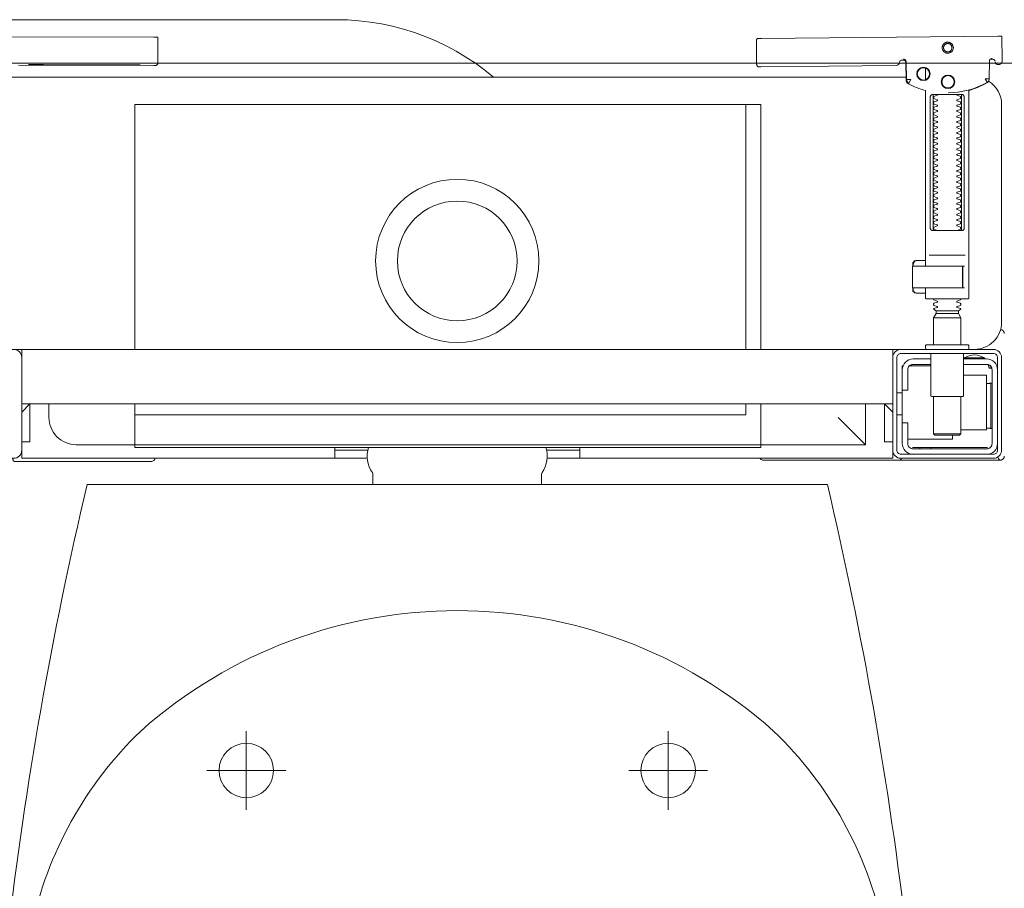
# Model space of a CAD drawing. Header units: millimetres. Extents: x -2274 to 12297, y -16157 to 26321.
# Tile 103 of 256: x -1079 to -1043, y -3605 to -3573. Entities that reach past the tile are written whole.
import ezdxf

# ---------------------------------------------------------------- set-up
doc = ezdxf.new("R2010")
doc.units = ezdxf.units.MM
doc.layers.add('-ŚCIANY NOŚNE', color=4, linetype='Continuous', lineweight=53)
doc.layers.add('Niedrukowalna', color=140, linetype='Continuous', lineweight=15)

msp = doc.modelspace()

# ---------------------------------------------------------------- linework, layer by layer
at = {"layer": '-ŚCIANY NOŚNE', "color": 253, "lineweight": 13}
msp.add_line((-1137, -3575), (-987, -3575), dxfattribs=at)
at = {"color": 253, "lineweight": 13}
for points in [[(-1081.612, -3573.397), (-1067.125, -3573.397), (-1066.705, -3573.407), (-1066.287, -3573.436), (-1065.87, -3573.485), (-1065.457, -3573.553), (-1065.046, -3573.64), (-1064.641, -3573.747), (-1064.241, -3573.872), (-1063.847, -3574.016), (-1063.46, -3574.178), (-1063.081, -3574.357), (-1062.711, -3574.555), (-1062.35, -3574.769), (-1062, -3575), (-1061.661, -3575.247), (-1061.334, -3575.509)], [(-1082.51, -3574.023), (-1073.819, -3574.04)], [(-1078.795, -3575.071), (-1073.815, -3575.081), (-1073.798, -3575.081), (-1073.782, -3575.081), (-1073.77, -3575.081), (-1073.753, -3575.08), (-1073.736, -3575.077), (-1073.719, -3575.07), (-1073.704, -3575.06), (-1073.69, -3575.047), (-1073.68, -3575.033), (-1073.672, -3575.016), (-1073.667, -3574.999), (-1073.665, -3574.981), (-1073.667, -3574.081), (-1073.668, -3574.042)], [(-1042.807, -3574.008), (-1051.497, -3574.091)], [(-1042.658, -3574.007), (-1042.645, -3574.907)], [(-1074.866, -3575.051), (-1077.866, -3575.045)], [(-1077.865, -3575.054), (-1074.865, -3575.06)], [(-1046.285, -3574.871), (-1046.261, -3574.875), (-1046.245, -3574.882), (-1046.231, -3574.892), (-1046.218, -3574.904), (-1046.207, -3574.918), (-1046.199, -3574.933), (-1046.194, -3574.95), (-1046.192, -3574.968), (-1046.175, -3575.624), (-1046.174, -3575.635), (-1046.172, -3575.645), (-1046.17, -3575.656), (-1046.167, -3575.665), (-1046.164, -3575.675), (-1046.159, -3575.685), (-1046.155, -3575.694), (-1046.149, -3575.702), (-1046.143, -3575.711), (-1046.136, -3575.719), (-1046.128, -3575.727), (-1046.121, -3575.734), (-1046.112, -3575.74), (-1046.104, -3575.746), (-1046.095, -3575.751), (-1046.02, -3575.79), (-1045.944, -3575.826), (-1045.867, -3575.861), (-1045.789, -3575.893), (-1045.711, -3575.923), (-1045.631, -3575.95), (-1045.551, -3575.976), (-1045.47, -3575.999), (-1045.47, -3582.446)], [(-1046.161, -3575.607), (-1046.178, -3574.948), (-1046.18, -3574.931), (-1046.185, -3574.914), (-1046.193, -3574.899), (-1046.203, -3574.885), (-1046.215, -3574.873), (-1046.229, -3574.863), (-1046.245, -3574.856), (-1046.262, -3574.852), (-1046.279, -3574.851)], [(-1042.913, -3574.905), (-1042.922, -3574.891), (-1042.932, -3574.879), (-1042.944, -3574.869), (-1042.958, -3574.861), (-1042.972, -3574.855), (-1042.988, -3574.851), (-1043.003, -3574.85), (-1043.093, -3574.851)], [(-1045.47, -3575.172), (-1045.47, -3575.604)], [(-1046.178, -3575.509), (-1079.147, -3575.509)], [(-1074.518, -3585.51), (-1074.518, -3576.509), (-1051.518, -3576.509), (-1051.518, -3585.51)], [(-1052.068, -3576.509), (-1052.068, -3585.51)], [(-1045.187, -3576.246), (-1045.187, -3581.046)], [(-1044.147, -3581.046), (-1044.147, -3576.246)], [(-1045.938, -3582.449), (-1045.938, -3582.334), (-1045.934, -3582.321), (-1045.925, -3582.313), (-1045.904, -3582.308)], [(-1045.86, -3582.275), (-1045.895, -3582.316), (-1045.895, -3582.281), (-1045.892, -3582.271), (-1045.884, -3582.264), (-1045.873, -3582.26), (-1045.861, -3582.259), (-1045.848, -3582.258), (-1045.829, -3582.256), (-1045.784, -3582.246), (-1045.47, -3582.246)], [(-1045.823, -3582.254), (-1045.814, -3582.247), (-1045.794, -3582.246)], [(-1044.009, -3582.046), (-1045.326, -3582.046)], [(-1045.919, -3582.424), (-1045.916, -3582.399), (-1045.904, -3582.345)], [(-1045.3, -3582.446), (-1044.19, -3582.446), (-1044.033, -3582.446)], [(-1045.904, -3583.383), (-1045.915, -3583.382), (-1045.925, -3583.378), (-1045.933, -3583.372), (-1045.938, -3583.358), (-1045.938, -3583.242)], [(-1045.904, -3583.346), (-1045.916, -3583.293), (-1045.919, -3583.267)], [(-1045.47, -3583.446), (-1045.784, -3583.446), (-1045.829, -3583.435), (-1045.84, -3583.434), (-1045.851, -3583.433), (-1045.864, -3583.433), (-1045.876, -3583.431), (-1045.887, -3583.426), (-1045.895, -3583.41), (-1045.895, -3583.376), (-1045.86, -3583.417)], [(-1044.112, -3583.246), (-1044.033, -3583.246)], [(-1045.794, -3583.446), (-1045.805, -3583.446), (-1045.823, -3583.438)], [(-1045.08, -3584.089), (-1044.26, -3584.089)], [(-1044.17, -3584.352), (-1045.17, -3584.352)], [(-1044.26, -3584.196), (-1045.08, -3584.196)], [(-1042.708, -3584.781), (-1042.695, -3584.783), (-1042.683, -3584.785), (-1042.67, -3584.789)], [(-1078.67, -3585.81), (-1078.67, -3585.51), (-1046.67, -3585.51), (-1046.67, -3585.81)], [(-1078.67, -3587.11), (-1078.67, -3585.91)], [(-1046.67, -3587.11), (-1046.67, -3585.91)], [(-1046.32, -3587.01), (-1046.32, -3586.26)], [(-1045.27, -3586.11), (-1046.053, -3586.11)], [(-1045.97, -3586.066), (-1045.977, -3586.074), (-1045.984, -3586.085), (-1045.99, -3586.096), (-1045.995, -3586.11)], [(-1043.172, -3586.066), (-1043.165, -3586.074), (-1043.159, -3586.083), (-1043.154, -3586.092), (-1043.149, -3586.102), (-1043.145, -3586.113), (-1043.142, -3586.123), (-1043.139, -3586.133), (-1043.137, -3586.144), (-1043.135, -3586.155), (-1043.134, -3586.167), (-1043.133, -3586.176), (-1043.131, -3586.187), (-1043.133, -3586.197), (-1043.123, -3586.199), (-1043.113, -3586.2), (-1043.103, -3586.2), (-1043.092, -3586.2), (-1043.081, -3586.2), (-1043.058, -3586.2), (-1043.054, -3586.189), (-1043.055, -3586.179), (-1043.058, -3586.166), (-1043.061, -3586.154), (-1043.066, -3586.141), (-1043.076, -3586.121)], [(-1044.07, -3586.46), (-1043.22, -3586.46), (-1043.22, -3588.46), (-1044.17, -3588.46)], [(-1043.08, -3586.749), (-1043.069, -3586.749), (-1043.055, -3586.749), (-1043.039, -3586.749), (-1043.02, -3586.748)], [(-1046.52, -3587.11), (-1046.32, -3587.11)], [(-1045.17, -3587.24), (-1045.17, -3588.606), (-1045.12, -3588.656), (-1044.22, -3588.656), (-1044.17, -3588.606), (-1044.17, -3587.24)], [(-1046.67, -3587.81), (-1046.97, -3587.51), (-1046.67, -3587.51), (-1078.67, -3587.51), (-1078.37, -3587.51), (-1078.67, -3587.81)], [(-1078.37, -3587.51), (-1078.37, -3588.91), (-1078.67, -3588.91)], [(-1052.068, -3587.51), (-1052.068, -3587.918), (-1074.518, -3587.918)], [(-1051.518, -3587.51), (-1051.518, -3589.009), (-1047.67, -3589.009)], [(-1048.67, -3588.009), (-1047.67, -3589.009), (-1047.67, -3587.51)], [(-1046.67, -3588.91), (-1046.97, -3588.91), (-1046.97, -3587.51)], [(-1046.52, -3587.91), (-1046.32, -3587.91)], [(-1043.02, -3588.411), (-1043.039, -3588.411), (-1043.055, -3588.41), (-1043.069, -3588.41), (-1043.08, -3588.41)], [(-1046.12, -3588.81), (-1044.47, -3588.81), (-1044.47, -3588.656)], [(-1044.17, -3588.606), (-1045.17, -3588.606)], [(-1067.17, -3589.51), (-1067.17, -3589.109)], [(-1058.17, -3589.109), (-1058.17, -3589.51)], [(-1045.949, -3589.11), (-1043.204, -3589.11), (-1043.193, -3589.11)], [(-1045.671, -3589.16), (-1045.671, -3589.11)], [(-1045.271, -3589.16), (-1045.271, -3589.11)], [(-1065.975, -3589.51), (-1078.67, -3589.51), (-1078.67, -3589.21)], [(-1067.17, -3589.21), (-1065.953, -3589.21)], [(-1059.388, -3589.21), (-1058.17, -3589.21)], [(-1046.67, -3589.21), (-1046.67, -3589.51), (-1059.365, -3589.51)]]:
    msp.add_lwpolyline(points, dxfattribs=at)
for points in [[(-1046.247, -3574.881), (-1046.343, -3574.882), (-1046.366, -3574.885), (-1046.388, -3574.893), (-1046.408, -3574.907), (-1046.406, -3574.903), (-1046.412, -3574.922), (-1046.414, -3574.943, -0.157432), (-1046.432, -3575.002), (-1046.461, -3575.042, -0.241147), (-1046.541, -3575.084), (-1051.52, -3575.132), (-1051.537, -3575.132), (-1051.552, -3575.132), (-1051.563, -3575.132), (-1051.577, -3575.132), (-1051.593, -3575.13), (-1051.609, -3575.125), (-1051.624, -3575.117), (-1051.637, -3575.107), (-1051.649, -3575.095), (-1051.658, -3575.081), (-1051.665, -3575.065), (-1051.669, -3575.049), (-1051.671, -3575.032), (-1051.676, -3574.133), (-1051.648, -3574.094)], [(-1043.023, -3574.819), (-1043.044, -3574.822), (-1043.066, -3574.829), (-1043.086, -3574.842), (-1043.105, -3574.863, 0.132231), (-1043.119, -3574.913), (-1043.124, -3575.569)], [(-1042.903, -3574.949, 0.415336), (-1042.801, -3575.048)], [(-1042.786, -3575.048), (-1042.773, -3575.048), (-1042.758, -3575.046), (-1042.744, -3575.043), (-1042.73, -3575.038), (-1042.717, -3575.031), (-1042.706, -3575.022), (-1042.695, -3575.011), (-1042.663, -3574.966, 0.158481), (-1042.645, -3574.907)], [(-1078.664, -3585.51), (-1079.919, -3585.509, 0.405519), (-1079.87, -3585.46), (-1079.87, -3585.39, 0.414214), (-1079.92, -3585.34), (-1081.42, -3585.34, 0.414214), (-1081.47, -3585.39), (-1081.47, -3585.46, 0.405519), (-1081.422, -3585.509), (-1081.67, -3585.509, -0.414214), (-1082.67, -3584.509), (-1082.67, -3576.509, -0.266001), (-1082.177, -3575.647)], [(-1044.639, -3576.085, 0.125713), (-1043.204, -3575.704, 0.121439), (-1043.152, -3575.655, -0.262119), (-1042.67, -3576.509), (-1042.67, -3584.509, -0.414214), (-1043.67, -3585.509), (-1043.919, -3585.509, 0.405519), (-1043.87, -3585.46), (-1043.87, -3585.39, 0.414214), (-1043.92, -3585.34), (-1045.42, -3585.34, 0.414214), (-1045.47, -3585.39), (-1045.47, -3585.46, 0.405519), (-1045.422, -3585.509, 0.001664), (-1046.677, -3585.51)], [(-1045.47, -3583.246), (-1045.47, -3583.626, 0.414214), (-1045.45, -3583.646), (-1044.209, -3583.646), (-1043.89, -3583.646, 0.414214), (-1043.87, -3583.626), (-1043.87, -3575.993), (-1043.786, -3575.968), (-1043.702, -3575.94), (-1043.619, -3575.91), (-1043.537, -3575.877), (-1043.455, -3575.842), (-1043.375, -3575.805), (-1043.296, -3575.765), (-1043.215, -3575.721), (-1043.206, -3575.716), (-1043.198, -3575.71), (-1043.19, -3575.703), (-1043.182, -3575.695), (-1043.175, -3575.687), (-1043.169, -3575.679)], [(-1045.023, -3581.146, 0.182836), (-1045.034, -3581.137), (-1045.156, -3581.096, 0.050055), (-1045.17, -3581.07), (-1045.17, -3581.042, 0.050055), (-1045.156, -3581.015), (-1045.034, -3580.975, 0.719897), (-1045.034, -3580.937), (-1045.156, -3580.896, 0.050055), (-1045.17, -3580.87), (-1045.17, -3580.842, 0.050055), (-1045.156, -3580.815), (-1045.034, -3580.775, 0.719897), (-1045.034, -3580.737), (-1045.156, -3580.696, 0.050055), (-1045.17, -3580.67), (-1045.17, -3580.642, 0.050055), (-1045.156, -3580.615), (-1045.034, -3580.575, 0.719897), (-1045.034, -3580.537), (-1045.156, -3580.496, 0.050055), (-1045.17, -3580.47), (-1045.17, -3580.442, 0.050055), (-1045.156, -3580.415), (-1045.034, -3580.375, 0.719897), (-1045.034, -3580.337), (-1045.156, -3580.296, 0.050055), (-1045.17, -3580.27), (-1045.17, -3580.242, 0.050055), (-1045.156, -3580.215), (-1045.034, -3580.175, 0.719897), (-1045.034, -3580.137), (-1045.156, -3580.096, 0.050055), (-1045.17, -3580.07), (-1045.17, -3580.042, 0.050055), (-1045.156, -3580.015), (-1045.034, -3579.975, 0.719897), (-1045.034, -3579.937), (-1045.156, -3579.896, 0.050055), (-1045.17, -3579.87), (-1045.17, -3579.842, 0.050055), (-1045.156, -3579.815), (-1045.034, -3579.775, 0.719897), (-1045.034, -3579.737), (-1045.156, -3579.696, 0.050055), (-1045.17, -3579.67), (-1045.17, -3579.642, 0.050055), (-1045.156, -3579.615), (-1045.034, -3579.575, 0.719897), (-1045.034, -3579.537), (-1045.156, -3579.496, 0.050055), (-1045.17, -3579.47), (-1045.17, -3579.442, 0.050055), (-1045.156, -3579.415), (-1045.034, -3579.375, 0.719897), (-1045.034, -3579.337), (-1045.156, -3579.296, 0.050055), (-1045.17, -3579.27), (-1045.17, -3579.242, 0.050055), (-1045.156, -3579.215), (-1045.034, -3579.175, 0.719897), (-1045.034, -3579.137), (-1045.156, -3579.096, 0.050055), (-1045.17, -3579.07), (-1045.17, -3579.042, 0.050055), (-1045.156, -3579.015), (-1045.034, -3578.975, 0.719897), (-1045.034, -3578.937), (-1045.156, -3578.896, 0.050055), (-1045.17, -3578.87), (-1045.17, -3578.842, 0.050055), (-1045.156, -3578.815), (-1045.034, -3578.775, 0.719897), (-1045.034, -3578.737), (-1045.156, -3578.696, 0.050055), (-1045.17, -3578.67), (-1045.17, -3578.642, 0.050055), (-1045.156, -3578.615), (-1045.034, -3578.575, 0.719897), (-1045.034, -3578.537), (-1045.156, -3578.496, 0.050055), (-1045.17, -3578.47), (-1045.17, -3578.442, 0.050055), (-1045.156, -3578.415), (-1045.034, -3578.375, 0.719897), (-1045.034, -3578.337), (-1045.156, -3578.296, 0.050055), (-1045.17, -3578.27), (-1045.17, -3578.242, 0.050055), (-1045.156, -3578.215), (-1045.034, -3578.175, 0.719897), (-1045.034, -3578.137), (-1045.156, -3578.096, 0.050055), (-1045.17, -3578.07), (-1045.17, -3578.042, 0.050055), (-1045.156, -3578.015), (-1045.034, -3577.975, 0.719897), (-1045.034, -3577.937), (-1045.156, -3577.896, 0.050055), (-1045.17, -3577.87), (-1045.17, -3577.842, 0.050055), (-1045.156, -3577.815), (-1045.034, -3577.775, 0.719897), (-1045.034, -3577.737), (-1045.156, -3577.696, 0.050055), (-1045.17, -3577.67), (-1045.17, -3577.642, 0.050055), (-1045.156, -3577.615), (-1045.034, -3577.575, 0.719897), (-1045.034, -3577.537), (-1045.156, -3577.496, 0.050055), (-1045.17, -3577.47), (-1045.17, -3577.442, 0.050055), (-1045.156, -3577.415), (-1045.034, -3577.375, 0.719897), (-1045.034, -3577.337), (-1045.156, -3577.296, 0.050055), (-1045.17, -3577.27), (-1045.17, -3577.242, 0.050055), (-1045.156, -3577.215), (-1045.034, -3577.175, 0.719897), (-1045.034, -3577.137), (-1045.156, -3577.096, 0.050055), (-1045.17, -3577.07), (-1045.17, -3577.042, 0.050055), (-1045.156, -3577.015), (-1045.034, -3576.975, 0.719897), (-1045.034, -3576.937), (-1045.156, -3576.896, 0.050055), (-1045.17, -3576.87), (-1045.17, -3576.842, 0.050055), (-1045.156, -3576.815), (-1045.034, -3576.775, 0.719897), (-1045.034, -3576.737), (-1045.156, -3576.696, 0.050055), (-1045.17, -3576.67), (-1045.17, -3576.642, 0.050055), (-1045.156, -3576.615), (-1045.034, -3576.575, 0.719897), (-1045.034, -3576.537), (-1045.156, -3576.496, 0.050055), (-1045.17, -3576.47), (-1045.17, -3576.442, 0.050055), (-1045.156, -3576.415), (-1045.034, -3576.375, 0.719897), (-1045.034, -3576.337), (-1045.156, -3576.296, 0.050055), (-1045.17, -3576.27), (-1045.17, -3576.242, 0.050055), (-1045.156, -3576.215), (-1045.034, -3576.175, 0.474594), (-1045.023, -3576.146)], [(-1044.318, -3576.146, 0.474594), (-1044.307, -3576.175), (-1044.185, -3576.215, 0.050055), (-1044.17, -3576.242), (-1044.17, -3576.27, 0.050055), (-1044.185, -3576.296), (-1044.307, -3576.337, 0.719897), (-1044.307, -3576.375), (-1044.185, -3576.415, 0.050055), (-1044.17, -3576.442), (-1044.17, -3576.47, 0.050055), (-1044.185, -3576.496), (-1044.307, -3576.537, 0.719897), (-1044.307, -3576.575), (-1044.185, -3576.615, 0.050055), (-1044.17, -3576.642), (-1044.17, -3576.67, 0.050055), (-1044.185, -3576.696), (-1044.307, -3576.737, 0.719897), (-1044.307, -3576.775), (-1044.185, -3576.815, 0.050055), (-1044.17, -3576.842), (-1044.17, -3576.87, 0.050055), (-1044.185, -3576.896), (-1044.307, -3576.937, 0.719897), (-1044.307, -3576.975), (-1044.185, -3577.015, 0.050055), (-1044.17, -3577.042), (-1044.17, -3577.07, 0.050055), (-1044.185, -3577.096), (-1044.307, -3577.137, 0.719897), (-1044.307, -3577.175), (-1044.185, -3577.215, 0.050055), (-1044.17, -3577.242), (-1044.17, -3577.27, 0.050055), (-1044.185, -3577.296), (-1044.307, -3577.337, 0.719897), (-1044.307, -3577.375), (-1044.185, -3577.415, 0.050055), (-1044.17, -3577.442), (-1044.17, -3577.47, 0.050055), (-1044.185, -3577.496), (-1044.307, -3577.537, 0.719897), (-1044.307, -3577.575), (-1044.185, -3577.615, 0.050055), (-1044.17, -3577.642), (-1044.17, -3577.67, 0.050055), (-1044.185, -3577.696), (-1044.307, -3577.737, 0.719897), (-1044.307, -3577.775), (-1044.185, -3577.815, 0.050055), (-1044.17, -3577.842), (-1044.17, -3577.87, 0.050055), (-1044.185, -3577.896), (-1044.307, -3577.937, 0.719897), (-1044.307, -3577.975), (-1044.185, -3578.015, 0.050055), (-1044.17, -3578.042), (-1044.17, -3578.07, 0.050055), (-1044.185, -3578.096), (-1044.307, -3578.137, 0.719897), (-1044.307, -3578.175), (-1044.185, -3578.215, 0.050055), (-1044.17, -3578.242), (-1044.17, -3578.27, 0.050055), (-1044.185, -3578.296), (-1044.307, -3578.337, 0.719897), (-1044.307, -3578.375), (-1044.185, -3578.415, 0.050055), (-1044.17, -3578.442), (-1044.17, -3578.47, 0.050055), (-1044.185, -3578.496), (-1044.307, -3578.537, 0.719897), (-1044.307, -3578.575), (-1044.185, -3578.615, 0.050055), (-1044.17, -3578.642), (-1044.17, -3578.67, 0.050055), (-1044.185, -3578.696), (-1044.307, -3578.737, 0.719897), (-1044.307, -3578.775), (-1044.185, -3578.815, 0.050055), (-1044.17, -3578.842), (-1044.17, -3578.87, 0.050055), (-1044.185, -3578.896), (-1044.307, -3578.937, 0.719897), (-1044.307, -3578.975), (-1044.185, -3579.015, 0.050055), (-1044.17, -3579.042), (-1044.17, -3579.07, 0.050055), (-1044.185, -3579.096), (-1044.307, -3579.137, 0.719897), (-1044.307, -3579.175), (-1044.185, -3579.215, 0.050055), (-1044.17, -3579.242), (-1044.17, -3579.27, 0.050055), (-1044.185, -3579.296), (-1044.307, -3579.337, 0.719897), (-1044.307, -3579.375), (-1044.185, -3579.415, 0.050055), (-1044.17, -3579.442), (-1044.17, -3579.47, 0.050055), (-1044.185, -3579.496), (-1044.307, -3579.537, 0.719897), (-1044.307, -3579.575), (-1044.185, -3579.615, 0.050055), (-1044.17, -3579.642), (-1044.17, -3579.67, 0.050055), (-1044.185, -3579.696), (-1044.307, -3579.737, 0.719897), (-1044.307, -3579.775), (-1044.185, -3579.815, 0.050055), (-1044.17, -3579.842), (-1044.17, -3579.87, 0.050055), (-1044.185, -3579.896), (-1044.307, -3579.937, 0.719897), (-1044.307, -3579.975), (-1044.185, -3580.015, 0.050055), (-1044.17, -3580.042), (-1044.17, -3580.07, 0.050055), (-1044.185, -3580.096), (-1044.307, -3580.137, 0.719897), (-1044.307, -3580.175), (-1044.185, -3580.215, 0.050055), (-1044.17, -3580.242), (-1044.17, -3580.27, 0.050055), (-1044.185, -3580.296), (-1044.307, -3580.337, 0.719897), (-1044.307, -3580.375), (-1044.185, -3580.415, 0.050055), (-1044.17, -3580.442), (-1044.17, -3580.47, 0.050055), (-1044.185, -3580.496), (-1044.307, -3580.537, 0.719897), (-1044.307, -3580.575), (-1044.185, -3580.615, 0.050055), (-1044.17, -3580.642), (-1044.17, -3580.67, 0.050055), (-1044.185, -3580.696), (-1044.307, -3580.737, 0.719897), (-1044.307, -3580.775), (-1044.185, -3580.815, 0.050055), (-1044.17, -3580.842), (-1044.17, -3580.87, 0.050055), (-1044.185, -3580.896), (-1044.307, -3580.937, 0.719897), (-1044.307, -3580.975), (-1044.185, -3581.015, 0.050055), (-1044.17, -3581.042), (-1044.17, -3581.07, 0.050055), (-1044.185, -3581.096), (-1044.307, -3581.137, 0.182836), (-1044.318, -3581.146)], [(-1044.095, -3583.226), (-1044.095, -3582.466), (-1044.098, -3582.455), (-1044.106, -3582.448), (-1044.116, -3582.446), (-1044.106, -3582.447), (-1044.097, -3582.454), (-1044.093, -3582.464), (-1044.093, -3583.226), (-1044.096, -3583.236), (-1044.104, -3583.243), (-1044.123, -3583.246), (-1044.113, -3583.24), (-1044.107, -3583.226), (-1044.107, -3582.466), (-1044.114, -3582.45), (-1044.123, -3582.446), (-1045.927, -3582.446, 0.414214), (-1045.947, -3582.466), (-1045.947, -3583.226, 0.414214), (-1045.927, -3583.246), (-1044.123, -3583.246)], [(-1044.115, -3583.246, 0.414213), (-1044.095, -3583.226), (-1044.095, -3582.466), (-1044.095, -3583.226), (-1044.098, -3583.236), (-1044.106, -3583.243), (-1044.116, -3583.246)], [(-1045.17, -3583.642), (-1045.17, -3583.666, -0.050055), (-1045.156, -3583.692), (-1045.034, -3583.733, -0.719897), (-1045.034, -3583.771), (-1045.156, -3583.811, -0.050055), (-1045.17, -3583.837), (-1045.17, -3583.866, -0.050055), (-1045.156, -3583.892), (-1045.034, -3583.933, -0.719897), (-1045.034, -3583.971), (-1045.156, -3584.011, -0.050055), (-1045.17, -3584.037), (-1045.08, -3584.089), (-1045.08, -3584.196), (-1045.17, -3584.352), (-1045.17, -3585.34)], [(-1044.17, -3583.642), (-1044.17, -3583.666, 0.050055), (-1044.185, -3583.692), (-1044.307, -3583.733, 0.719897), (-1044.307, -3583.771), (-1044.185, -3583.811, 0.050055), (-1044.17, -3583.837), (-1044.17, -3583.866, 0.050055), (-1044.185, -3583.892), (-1044.307, -3583.933, 0.719897), (-1044.307, -3583.971), (-1044.185, -3584.011, 0.050055), (-1044.17, -3584.037), (-1044.26, -3584.089), (-1044.26, -3584.196), (-1044.17, -3584.352), (-1044.17, -3585.34)], [(-1042.66, -3584.793, 0.126559), (-1042.709, -3584.785)], [(-1042.571, -3584.93, 0.198909), (-1042.615, -3584.824, 0.091301), (-1042.66, -3584.793)], [(-1046.291, -3586.11), (-1046.32, -3586.11), (-1046.32, -3586.26, -0.414214), (-1045.92, -3585.86), (-1045.27, -3585.86)], [(-1045.27, -3585.66), (-1045.27, -3587.19, 0.414214), (-1045.22, -3587.24), (-1044.12, -3587.24, 0.414214), (-1044.07, -3587.19), (-1044.07, -3585.66)], [(-1043.296, -3585.821, 0.119096), (-1043.671, -3585.713, 0.119096), (-1044.046, -3585.821)], [(-1043.296, -3585.86), (-1043.296, -3585.821), (-1044.046, -3585.821), (-1044.046, -3585.86), (-1043.22, -3585.86, -0.414214), (-1042.82, -3586.26)], [(-1045.27, -3586.06), (-1045.92, -3586.06, 0.414214), (-1046.12, -3586.26), (-1046.12, -3587.01), (-1046.32, -3587.01), (-1046.32, -3588.96, 0.414214), (-1045.92, -3589.36)], [(-1046.32, -3588.21), (-1046.12, -3588.21), (-1046.12, -3588.96, 0.414214), (-1045.92, -3589.16), (-1043.22, -3589.16, 0.414214), (-1043.02, -3588.96), (-1043.02, -3586.26, 0.414214), (-1043.22, -3586.06), (-1044.07, -3586.06)], [(-1043.22, -3586.756), (-1043.156, -3586.756), (-1043.129, -3586.756), (-1043.111, -3586.756), (-1043.104, -3586.755, 0.116465), (-1043.082, -3586.75), (-1043.07, -3586.744), (-1043.07, -3588.415), (-1043.082, -3588.409, 0.116465), (-1043.104, -3588.404), (-1043.129, -3588.403), (-1043.156, -3588.403), (-1043.22, -3588.403)], [(-1077.67, -3587.51), (-1077.67, -3588.009, 0.414214), (-1076.67, -3589.009), (-1074.518, -3589.009), (-1074.518, -3587.51)], [(-1066.67, -3589.109), (-1065.926, -3589.11, 0.236962), (-1065.789, -3590.034, -0.154353), (-1065.77, -3590.092), (-1065.77, -3590.478), (-1059.57, -3590.478), (-1059.57, -3590.092, -0.154353), (-1059.552, -3590.034, 0.236962), (-1059.415, -3589.11), (-1058.67, -3589.109)], [(-1043.22, -3589.36, 0.414214), (-1042.82, -3588.96)], [(-1079, -3589.53, 0.412536), (-1078.9, -3589.629), (-1073.921, -3589.629), (-1073.892, -3589.626), (-1073.864, -3589.618), (-1073.838, -3589.604), (-1073.815, -3589.586), (-1073.797, -3589.563), (-1073.783, -3589.537), (-1073.774, -3589.51)], [(-1051.547, -3589.51), (-1051.528, -3589.533), (-1051.505, -3589.553), (-1051.479, -3589.567), (-1051.45, -3589.576), (-1051.42, -3589.579), (-1046.441, -3589.579, 0.326231), (-1046.345, -3589.51)], [(-1042.801, -3589.475, 0.000114), (-1042.801, -3589.475, 0.517015), (-1042.667, -3589.569), (-1042.677, -3589.572), (-1042.687, -3589.575), (-1042.699, -3589.577), (-1042.712, -3589.578), (-1042.722, -3589.579), (-1042.768, -3589.578), (-1042.83, -3589.578), (-1042.9, -3589.578), (-1046.243, -3589.578), (-1046.278, -3589.578), (-1046.314, -3589.578), (-1046.347, -3589.578), (-1046.377, -3589.578), (-1046.402, -3589.579), (-1046.421, -3589.579), (-1046.434, -3589.579)], [(-1042.66, -3589.566, 0.091301), (-1042.615, -3589.535, 0.198909), (-1042.571, -3589.429)], [(-1045.171, -3623.964, 0.058036), (-1049.071, -3590.478), (-1076.271, -3590.478, 0.058036), (-1080.171, -3623.964)]]:
    msp.add_lwpolyline(points, format="xyb", dxfattribs=at)
for points in [[(-1044.646, -3574.63), (-1044.626, -3574.629), (-1044.606, -3574.625), (-1044.587, -3574.62), (-1044.568, -3574.613), (-1044.55, -3574.605), (-1044.533, -3574.594), (-1044.517, -3574.582), (-1044.502, -3574.568), (-1044.489, -3574.553), (-1044.477, -3574.537), (-1044.467, -3574.52), (-1044.458, -3574.502), (-1044.452, -3574.483), (-1044.447, -3574.463), (-1044.444, -3574.443), (-1044.444, -3574.423), (-1044.445, -3574.403), (-1044.448, -3574.383), (-1044.453, -3574.364), (-1044.46, -3574.345), (-1044.469, -3574.327), (-1044.479, -3574.31), (-1044.491, -3574.294), (-1044.505, -3574.279), (-1044.52, -3574.266), (-1044.536, -3574.254), (-1044.553, -3574.244), (-1044.572, -3574.235), (-1044.591, -3574.229), (-1044.61, -3574.224), (-1044.63, -3574.221), (-1044.65, -3574.22), (-1044.67, -3574.221), (-1044.69, -3574.225), (-1044.71, -3574.23), (-1044.728, -3574.237), (-1044.747, -3574.245), (-1044.764, -3574.256), (-1044.78, -3574.268), (-1044.794, -3574.282), (-1044.808, -3574.297), (-1044.82, -3574.313), (-1044.83, -3574.33), (-1044.838, -3574.348), (-1044.845, -3574.367), (-1044.849, -3574.387), (-1044.852, -3574.407), (-1044.853, -3574.427), (-1044.852, -3574.447), (-1044.849, -3574.467), (-1044.844, -3574.486), (-1044.837, -3574.505), (-1044.828, -3574.523), (-1044.817, -3574.54), (-1044.805, -3574.556), (-1044.792, -3574.571), (-1044.777, -3574.585), (-1044.76, -3574.596), (-1044.743, -3574.607), (-1044.725, -3574.615), (-1044.706, -3574.622), (-1044.686, -3574.626), (-1044.666, -3574.629)], [(-1044.647, -3574.581), (-1044.632, -3574.58), (-1044.617, -3574.577), (-1044.602, -3574.574), (-1044.588, -3574.568), (-1044.574, -3574.562), (-1044.561, -3574.554), (-1044.549, -3574.545), (-1044.538, -3574.534), (-1044.528, -3574.523), (-1044.519, -3574.511), (-1044.511, -3574.497), (-1044.505, -3574.484), (-1044.5, -3574.469), (-1044.496, -3574.454), (-1044.494, -3574.439), (-1044.494, -3574.424), (-1044.494, -3574.409), (-1044.497, -3574.394), (-1044.501, -3574.379), (-1044.506, -3574.365), (-1044.513, -3574.351), (-1044.521, -3574.338), (-1044.53, -3574.326), (-1044.54, -3574.315), (-1044.551, -3574.305), (-1044.564, -3574.296), (-1044.577, -3574.288), (-1044.591, -3574.282), (-1044.605, -3574.277), (-1044.62, -3574.273), (-1044.635, -3574.271), (-1044.65, -3574.271), (-1044.665, -3574.272), (-1044.68, -3574.274), (-1044.695, -3574.278), (-1044.709, -3574.283), (-1044.723, -3574.29), (-1044.736, -3574.298), (-1044.748, -3574.307), (-1044.759, -3574.317), (-1044.769, -3574.328), (-1044.778, -3574.341), (-1044.786, -3574.354), (-1044.792, -3574.368), (-1044.797, -3574.382), (-1044.801, -3574.397), (-1044.803, -3574.412), (-1044.804, -3574.427), (-1044.803, -3574.442), (-1044.8, -3574.457), (-1044.796, -3574.472), (-1044.791, -3574.486), (-1044.785, -3574.5), (-1044.777, -3574.513), (-1044.767, -3574.525), (-1044.757, -3574.536), (-1044.746, -3574.546), (-1044.733, -3574.555), (-1044.72, -3574.563), (-1044.706, -3574.569), (-1044.692, -3574.574), (-1044.677, -3574.578), (-1044.662, -3574.58)], [(-1046.083, -3575.724), (-1046.088, -3575.721), (-1046.093, -3575.718), (-1046.098, -3575.714), (-1046.102, -3575.711), (-1046.107, -3575.706), (-1046.112, -3575.702), (-1046.117, -3575.697), (-1046.122, -3575.692), (-1046.126, -3575.686), (-1046.131, -3575.681), (-1046.134, -3575.675), (-1046.138, -3575.669), (-1046.141, -3575.663), (-1046.144, -3575.656), (-1046.147, -3575.65), (-1046.15, -3575.643), (-1046.152, -3575.637), (-1046.153, -3575.63), (-1046.155, -3575.623), (-1046.156, -3575.617), (-1046.157, -3575.612), (-1046.157, -3575.606), (-1046.158, -3575.6), (-1046.153, -3575.598), (-1046.028, -3575.594), (-1046.022, -3575.593), (-1046.016, -3575.593), (-1046.011, -3575.592), (-1046.006, -3575.594), (-1046.009, -3575.599), (-1046.012, -3575.604), (-1046.015, -3575.609), (-1046.018, -3575.614), (-1046.076, -3575.723)], [(-1044.138, -3576.146), (-1044.129, -3576.146), (-1044.12, -3576.147), (-1044.112, -3576.149), (-1044.103, -3576.151), (-1044.095, -3576.154), (-1044.087, -3576.158), (-1044.08, -3576.163), (-1044.073, -3576.169), (-1044.067, -3576.176), (-1044.061, -3576.183), (-1044.056, -3576.192), (-1044.051, -3576.201), (-1044.048, -3576.212), (-1044.045, -3576.223), (-1044.043, -3576.234), (-1044.043, -3576.246), (-1044.043, -3581.046), (-1044.043, -3581.057), (-1044.045, -3581.069), (-1044.048, -3581.08), (-1044.051, -3581.09), (-1044.056, -3581.1), (-1044.061, -3581.108), (-1044.067, -3581.116), (-1044.073, -3581.122), (-1044.08, -3581.128), (-1044.087, -3581.133), (-1044.095, -3581.137), (-1044.103, -3581.14), (-1044.112, -3581.143), (-1044.12, -3581.145), (-1044.129, -3581.145), (-1044.138, -3581.146), (-1045.196, -3581.146), (-1045.204, -3581.145), (-1045.213, -3581.145), (-1045.222, -3581.143), (-1045.23, -3581.14), (-1045.239, -3581.137), (-1045.247, -3581.133), (-1045.254, -3581.128), (-1045.261, -3581.122), (-1045.268, -3581.116), (-1045.273, -3581.108), (-1045.279, -3581.1), (-1045.283, -3581.09), (-1045.287, -3581.08), (-1045.29, -3581.069), (-1045.291, -3581.057), (-1045.292, -3581.046), (-1045.292, -3576.246), (-1045.291, -3576.234), (-1045.29, -3576.223), (-1045.287, -3576.212), (-1045.283, -3576.201), (-1045.279, -3576.192), (-1045.273, -3576.183), (-1045.268, -3576.176), (-1045.261, -3576.169), (-1045.254, -3576.163), (-1045.247, -3576.158), (-1045.239, -3576.154), (-1045.23, -3576.151), (-1045.222, -3576.149), (-1045.213, -3576.147), (-1045.204, -3576.146), (-1045.196, -3576.146)], [(-1074.518, -3589.109), (-1051.518, -3589.109), (-1051.518, -3589.009), (-1074.518, -3589.009)]]:
    msp.add_lwpolyline(points, close=True, dxfattribs=at)
for points in [[(-1043.124, -3575.569), (-1043.124, -3575.569), (-1043.124, -3575.569), (-1043.124, -3575.569), (-1043.124, -3575.569), (-1043.124, -3575.569), (-1043.124, -3575.569), (-1043.124, -3575.569), (-1043.124, -3575.569), (-1043.124, -3575.569), (-1043.124, -3575.568), (-1043.124, -3575.568), (-1043.124, -3575.568), (-1043.124, -3575.568), (-1043.124, -3575.568), (-1043.124, -3575.568), (-1043.124, -3575.569), (-1043.124, -3575.569), (-1043.124, -3575.569), (-1043.124, -3575.569), (-1043.124, -3575.569), (-1043.124, -3575.569), (-1043.124, -3575.569), (-1043.124, -3575.569), (-1043.124, -3575.569), (-1043.124, -3575.57), (-1043.124, -3575.57), (-1043.124, -3575.57), (-1043.124, -3575.57), (-1043.124, -3575.57), (-1043.125, -3575.57), (-1043.125, -3575.57), (-1043.125, -3575.569), (-1043.125, -3575.569), (-1043.125, -3575.569), (-1043.125, -3575.569), (-1043.125, -3575.569), (-1043.125, -3575.569), (-1043.125, -3575.569), (-1043.125, -3575.569), (-1043.125, -3575.569), (-1043.126, -3575.569), (-1043.126, -3575.569), (-1043.126, -3575.569), (-1043.126, -3575.569), (-1043.126, -3575.569), (-1043.126, -3575.569), (-1043.126, -3575.569), (-1043.127, -3575.569), (-1043.127, -3575.569), (-1043.127, -3575.569), (-1043.127, -3575.569), (-1043.127, -3575.569), (-1043.127, -3575.569), (-1043.128, -3575.569), (-1043.128, -3575.569), (-1043.128, -3575.569), (-1043.128, -3575.569), (-1043.128, -3575.569), (-1043.128, -3575.569), (-1043.129, -3575.569), (-1043.129, -3575.569), (-1043.129, -3575.569), (-1043.129, -3575.569), (-1043.129, -3575.569), (-1043.13, -3575.569), (-1043.13, -3575.569), (-1043.13, -3575.569), (-1043.13, -3575.569), (-1043.131, -3575.569), (-1043.131, -3575.569), (-1043.131, -3575.569), (-1043.132, -3575.569), (-1043.133, -3575.569), (-1043.133, -3575.569), (-1043.134, -3575.569), (-1043.134, -3575.569), (-1043.135, -3575.569), (-1043.135, -3575.569), (-1043.135, -3575.569), (-1043.136, -3575.569), (-1043.136, -3575.569), (-1043.137, -3575.569), (-1043.137, -3575.569), (-1043.138, -3575.569), (-1043.139, -3575.569), (-1043.139, -3575.569), (-1043.14, -3575.569), (-1043.14, -3575.569), (-1043.141, -3575.569), (-1043.142, -3575.569), (-1043.142, -3575.569), (-1043.143, -3575.569), (-1043.144, -3575.569), (-1043.145, -3575.569), (-1043.145, -3575.569), (-1043.146, -3575.569), (-1043.147, -3575.569), (-1043.148, -3575.569), (-1043.149, -3575.568), (-1043.15, -3575.568), (-1043.15, -3575.568), (-1043.151, -3575.568), (-1043.152, -3575.568), (-1043.153, -3575.568), (-1043.154, -3575.568), (-1043.155, -3575.568), (-1043.156, -3575.568), (-1043.157, -3575.568), (-1043.158, -3575.568), (-1043.159, -3575.568), (-1043.16, -3575.568), (-1043.161, -3575.568), (-1043.162, -3575.568), (-1043.163, -3575.568), (-1043.164, -3575.568), (-1043.165, -3575.568), (-1043.166, -3575.568), (-1043.168, -3575.568), (-1043.169, -3575.568), (-1043.17, -3575.568), (-1043.171, -3575.568), (-1043.172, -3575.568), (-1043.173, -3575.568), (-1043.174, -3575.568), (-1043.176, -3575.568), (-1043.177, -3575.568), (-1043.178, -3575.568), (-1043.179, -3575.568), (-1043.18, -3575.568), (-1043.182, -3575.568), (-1043.183, -3575.568), (-1043.184, -3575.568), (-1043.185, -3575.568), (-1043.187, -3575.568), (-1043.188, -3575.568), (-1043.189, -3575.568), (-1043.201, -3575.568), (-1043.207, -3575.568), (-1043.212, -3575.568), (-1043.215, -3575.567), (-1043.217, -3575.567), (-1043.22, -3575.567), (-1043.222, -3575.567), (-1043.225, -3575.567), (-1043.228, -3575.567), (-1043.23, -3575.567), (-1043.233, -3575.567), (-1043.235, -3575.567), (-1043.238, -3575.567), (-1043.24, -3575.567), (-1043.243, -3575.567), (-1043.244, -3575.567), (-1043.245, -3575.567), (-1043.247, -3575.567), (-1043.249, -3575.567), (-1043.25, -3575.567), (-1043.251, -3575.567), (-1043.252, -3575.567), (-1043.253, -3575.567), (-1043.253, -3575.567), (-1043.254, -3575.567), (-1043.255, -3575.567), (-1043.255, -3575.567), (-1043.256, -3575.567), (-1043.256, -3575.567), (-1043.257, -3575.567), (-1043.257, -3575.567), (-1043.258, -3575.567), (-1043.258, -3575.567), (-1043.259, -3575.567), (-1043.259, -3575.567), (-1043.259, -3575.567), (-1043.26, -3575.567), (-1043.26, -3575.567), (-1043.26, -3575.567), (-1043.261, -3575.567), (-1043.261, -3575.567), (-1043.261, -3575.567), (-1043.262, -3575.567), (-1043.262, -3575.567), (-1043.262, -3575.567), (-1043.263, -3575.567), (-1043.263, -3575.567), (-1043.263, -3575.567), (-1043.264, -3575.567), (-1043.264, -3575.567), (-1043.265, -3575.567), (-1043.265, -3575.567), (-1043.265, -3575.567), (-1043.265, -3575.567), (-1043.265, -3575.567), (-1043.266, -3575.567), (-1043.266, -3575.567), (-1043.266, -3575.567), (-1043.267, -3575.567), (-1043.267, -3575.567), (-1043.267, -3575.566), (-1043.268, -3575.566), (-1043.268, -3575.566), (-1043.269, -3575.566), (-1043.269, -3575.566), (-1043.269, -3575.566), (-1043.27, -3575.565), (-1043.27, -3575.565), (-1043.27, -3575.565), (-1043.27, -3575.565), (-1043.27, -3575.565), (-1043.271, -3575.565), (-1043.271, -3575.565), (-1043.271, -3575.565), (-1043.271, -3575.565), (-1043.271, -3575.565), (-1043.271, -3575.565), (-1043.271, -3575.565), (-1043.272, -3575.566), (-1043.272, -3575.566), (-1043.272, -3575.566), (-1043.272, -3575.566), (-1043.272, -3575.566), (-1043.273, -3575.566), (-1043.273, -3575.566), (-1043.273, -3575.566), (-1043.273, -3575.567), (-1043.273, -3575.567), (-1043.273, -3575.567), (-1043.273, -3575.567), (-1043.274, -3575.567), (-1043.274, -3575.568), (-1043.274, -3575.568), (-1043.274, -3575.568), (-1043.274, -3575.568), (-1043.274, -3575.568), (-1043.274, -3575.569), (-1043.274, -3575.569), (-1043.274, -3575.569), (-1043.274, -3575.569), (-1043.274, -3575.57), (-1043.274, -3575.57), (-1043.274, -3575.57), (-1043.274, -3575.57), (-1043.274, -3575.57), (-1043.273, -3575.571), (-1043.273, -3575.571), (-1043.273, -3575.571), (-1043.273, -3575.571), (-1043.273, -3575.571), (-1043.273, -3575.572), (-1043.273, -3575.572), (-1043.272, -3575.572), (-1043.272, -3575.572), (-1043.272, -3575.572), (-1043.271, -3575.573), (-1043.271, -3575.573), (-1043.27, -3575.573), (-1043.27, -3575.574), (-1043.27, -3575.574), (-1043.269, -3575.574), (-1043.269, -3575.575), (-1043.269, -3575.575), (-1043.269, -3575.575), (-1043.268, -3575.576), (-1043.268, -3575.576), (-1043.268, -3575.577), (-1043.268, -3575.577), (-1043.268, -3575.577), (-1043.267, -3575.578), (-1043.267, -3575.578), (-1043.267, -3575.578), (-1043.267, -3575.578), (-1043.267, -3575.579), (-1043.267, -3575.579), (-1043.267, -3575.579), (-1043.266, -3575.579), (-1043.266, -3575.58), (-1043.266, -3575.58), (-1043.266, -3575.58), (-1043.266, -3575.581), (-1043.265, -3575.581), (-1043.265, -3575.582), (-1043.265, -3575.582), (-1043.265, -3575.582), (-1043.264, -3575.583), (-1043.264, -3575.583), (-1043.264, -3575.584), (-1043.264, -3575.584), (-1043.263, -3575.585), (-1043.263, -3575.585), (-1043.262, -3575.586), (-1043.262, -3575.587), (-1043.261, -3575.588), (-1043.261, -3575.589), (-1043.26, -3575.59), (-1043.26, -3575.591), (-1043.259, -3575.593), (-1043.257, -3575.597), (-1043.255, -3575.601), (-1043.253, -3575.604), (-1043.252, -3575.606), (-1043.25, -3575.608), (-1043.249, -3575.61), (-1043.248, -3575.611), (-1043.247, -3575.613), (-1043.237, -3575.632), (-1043.236, -3575.634), (-1043.235, -3575.636), (-1043.234, -3575.637), (-1043.233, -3575.639), (-1043.233, -3575.64), (-1043.232, -3575.642), (-1043.231, -3575.644), (-1043.23, -3575.645), (-1043.229, -3575.647), (-1043.228, -3575.648), (-1043.227, -3575.65), (-1043.227, -3575.651), (-1043.226, -3575.653), (-1043.225, -3575.654), (-1043.224, -3575.655), (-1043.223, -3575.657), (-1043.223, -3575.658), (-1043.222, -3575.66), (-1043.221, -3575.661), (-1043.22, -3575.662), (-1043.22, -3575.664), (-1043.219, -3575.665), (-1043.218, -3575.666), (-1043.218, -3575.667), (-1043.217, -3575.669), (-1043.216, -3575.67), (-1043.216, -3575.671), (-1043.215, -3575.672), (-1043.214, -3575.673), (-1043.214, -3575.675), (-1043.213, -3575.676), (-1043.213, -3575.677), (-1043.212, -3575.678), (-1043.212, -3575.679), (-1043.211, -3575.68), (-1043.21, -3575.681), (-1043.21, -3575.682), (-1043.209, -3575.683), (-1043.209, -3575.684), (-1043.208, -3575.684), (-1043.208, -3575.685), (-1043.208, -3575.686), (-1043.207, -3575.687), (-1043.207, -3575.688), (-1043.206, -3575.689), (-1043.206, -3575.689), (-1043.206, -3575.69), (-1043.205, -3575.691), (-1043.205, -3575.691), (-1043.204, -3575.692), (-1043.204, -3575.693), (-1043.204, -3575.693), (-1043.204, -3575.694), (-1043.203, -3575.694), (-1043.203, -3575.695), (-1043.203, -3575.695), (-1043.203, -3575.696), (-1043.202, -3575.696), (-1043.202, -3575.696), (-1043.202, -3575.696), (-1043.202, -3575.697), (-1043.202, -3575.697), (-1043.202, -3575.697), (-1043.202, -3575.697), (-1043.202, -3575.697), (-1043.202, -3575.697), (-1043.202, -3575.698), (-1043.202, -3575.698), (-1043.202, -3575.698), (-1043.202, -3575.698), (-1043.201, -3575.698), (-1043.201, -3575.698), (-1043.201, -3575.698), (-1043.201, -3575.698), (-1043.201, -3575.699), (-1043.201, -3575.699), (-1043.201, -3575.699), (-1043.201, -3575.699), (-1043.201, -3575.699), (-1043.201, -3575.699), (-1043.201, -3575.699), (-1043.201, -3575.699), (-1043.201, -3575.699), (-1043.201, -3575.699), (-1043.201, -3575.699), (-1043.201, -3575.699), (-1043.201, -3575.699), (-1043.201, -3575.699), (-1043.202, -3575.699), (-1043.202, -3575.699), (-1043.202, -3575.699), (-1043.202, -3575.7), (-1043.202, -3575.7), (-1043.202, -3575.7), (-1043.202, -3575.7), (-1043.202, -3575.7), (-1043.202, -3575.7), (-1043.202, -3575.7), (-1043.202, -3575.7), (-1043.202, -3575.7), (-1043.202, -3575.7), (-1043.202, -3575.7), (-1043.202, -3575.7), (-1043.202, -3575.7), (-1043.202, -3575.699), (-1043.202, -3575.699), (-1043.201, -3575.699), (-1043.201, -3575.699), (-1043.201, -3575.699), (-1043.201, -3575.699), (-1043.201, -3575.699, 0.269557)], [(-1082.67, -3589.21), (-1082.67, -3585.81, -0.414214), (-1082.37, -3585.51), (-1078.97, -3585.51, -0.414214), (-1078.67, -3585.81), (-1078.67, -3589.21, -0.414214), (-1078.97, -3589.51), (-1082.37, -3589.51, -0.414214)], [(-1046.67, -3589.21), (-1046.67, -3585.81, -0.414214), (-1046.37, -3585.51), (-1042.97, -3585.51, -0.414214), (-1042.67, -3585.81), (-1042.67, -3589.21, -0.414214), (-1042.97, -3589.51), (-1046.37, -3589.51, -0.414214)], [(-1042.82, -3585.81), (-1042.82, -3589.21, -0.414214), (-1042.97, -3589.36), (-1046.37, -3589.36, -0.414214), (-1046.52, -3589.21), (-1046.52, -3585.81, -0.414214), (-1046.37, -3585.66), (-1042.97, -3585.66, -0.414214)], [(-1047.751, -3638.024, 0.091012), (-1045.171, -3623.964, 0.04468), (-1047.026, -3606.776, 0.150678), (-1051.045, -3599.528, 0.380316), (-1074.297, -3599.528, 0.150678), (-1078.315, -3606.776, 0.04468), (-1080.171, -3623.964, 0.091012), (-1077.59, -3638.024, 0.171854), (-1071.212, -3645.266, 0.258868), (-1054.129, -3645.266, 0.171854)]]:
    msp.add_lwpolyline(points, format="xyb", close=True, dxfattribs=at)
for centre, radius in [((-1045.542, -3575.388), 0.247), ((-1045.542, -3575.388), 0.227), ((-1044.639, -3575.679), 0.247), ((-1044.639, -3575.679), 0.227), ((-1062.67, -3582.259), 3), ((-1062.67, -3582.26), 2.2), ((-1070.421, -3600.978), 1), ((-1054.921, -3600.978), 1)]:
    msp.add_circle(centre, radius, dxfattribs=at)
for centre, major_axis, ratio, start_param, end_param in [((-1073.818, -3574.042), (-0.15, 0), 0.008726, 3.141878, 4.712682), ((-1051.526, -3574.131), (-0.15, -0.001), 0.008666, 6.276938, 6.283143), ((-1051.498, -3574.092), (0.15, 0.001), 0.008666, 1.564549, 3.135353), ((-1042.808, -3574.009), (0.15, 0.001), 0.008666, 0.000034, 1.564556), ((-1077.866, -3575.05), (0.55, -0.001), 0.008726, 1.571085, 4.712678), ((-1074.866, -3575.056), (0.55, -0.001), 0.008726, 4.712678, 7.854271), ((-1046.344, -3574.782), (0.001, -0.1), 0.006244, 0, 0.008667), ((-1042.824, -3574.86), (-0.0892, -0.0453), 0.001081, 6.273741, 6.283185), ((-1042.803, -3574.948), (-0.1, -0.001), 0.00236, 6.276941, 6.283185), ((-1042.822, -3575.048), (0.0501, 0.0005), 0.008666, 5.12776, 5.491123), ((-1042.803, -3574.948), (0.0013, -0.1), 0.403131, 6.273715, 6.283185), ((-1042.788, -3574.948), (0.0018, -0.1), 0.702652, 6.271005, 6.283185), ((-1042.795, -3574.909), (0.15, 0.002), 0.011557, 6.27692, 6.283202), ((-1045.187, -3576.246), (0, 0.1), 0.006244, 0, 1.570796), ((-1044.64, -3576.035), (0.0005, -0.05), 0.006244, 0, 0.008667), ((-1044.147, -3576.246), (0, -0.1), 0.006244, 3.141593, 4.712389), ((-1045.187, -3581.046), (0, -0.1), 0.006244, 4.712389, 6.283185), ((-1044.147, -3581.046), (0, -0.1), 0.006244, 4.712389, 6.283185), ((-1045.902, -3582.328), (-0.0013, 0.02), 0.199357, 6.276703, 6.276744), ((-1045.902, -3583.363), (-0.0013, -0.02), 0.199357, 0.006339, 0.00638)]:
    msp.add_ellipse(centre, major_axis=major_axis, ratio=ratio, start_param=start_param, end_param=end_param, dxfattribs=at)
at = {"layer": 'Niedrukowalna', "color": 253, "lineweight": 13}
for points in [[(-1070.421, -3602.428), (-1070.421, -3599.528)], [(-1054.921, -3602.428), (-1054.921, -3599.528)], [(-1071.871, -3600.978), (-1068.971, -3600.978)], [(-1053.471, -3600.978), (-1056.371, -3600.978)]]:
    msp.add_lwpolyline(points, dxfattribs=at)

doc.saveas('drawing.dxf')
